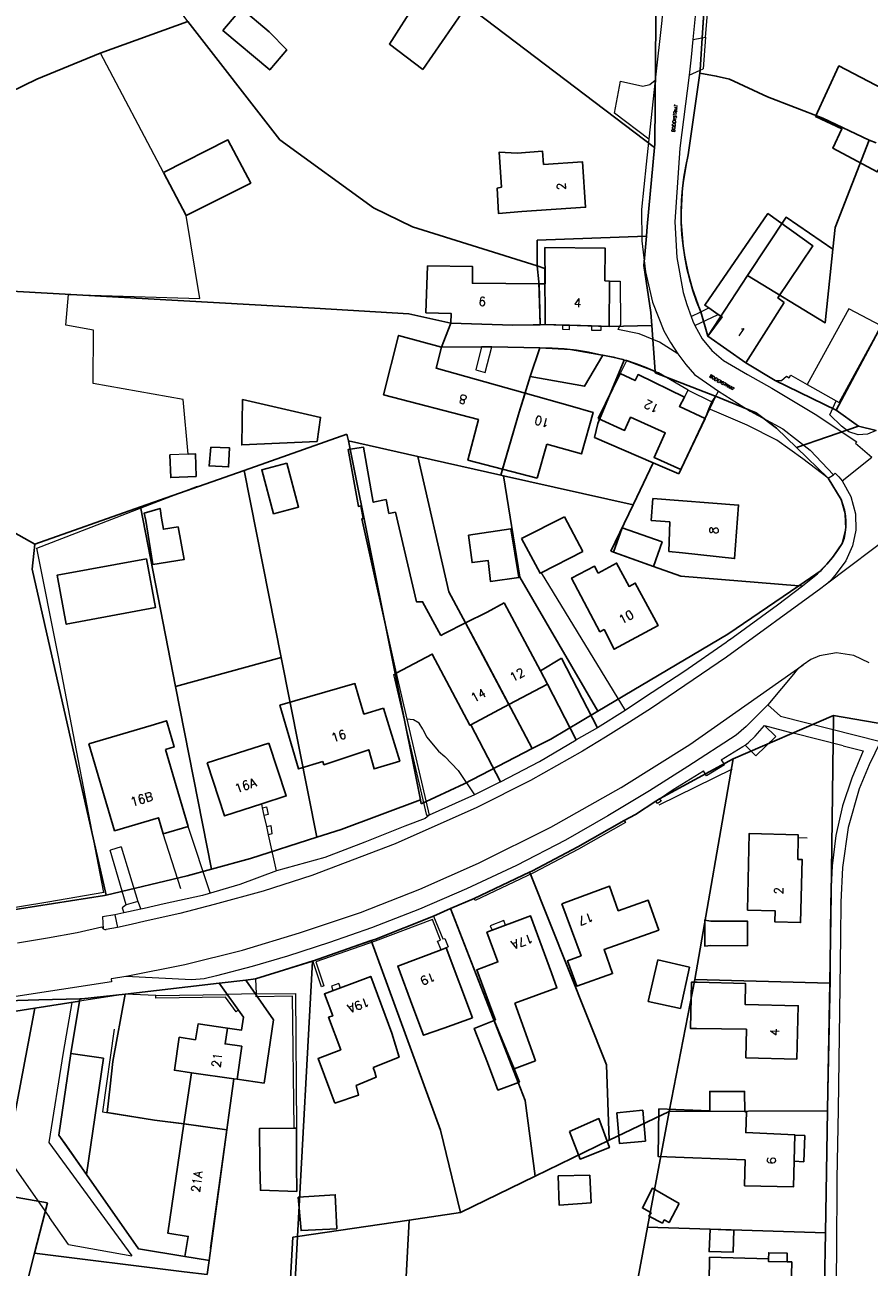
# Model space of a CAD drawing. Header units: metres. Extents: x 190798 to 192239, y 307689 to 310000.
# Tile 94 of 107: x 191787 to 191903, y 309582 to 309752. Entities that reach past the tile are written whole.
import ezdxf
from ezdxf.lldxf.tags import DXFTag

# ---------------------------------------------------------------- set-up
doc = ezdxf.new("R2010")
doc.units = ezdxf.units.M
for name, color, linetype in [('PH-BEST-BEBOUWING', 1, 'Continuous'), ('PH-BEST-HUISNUMMERS', 7, 'Continuous'), ('PH-BEST-KADASTRALE-GRENS', 150, 'KG-KADASTRAAL-SO')]:
    doc.layers.add(name, color=color, linetype=linetype)
doc.layers.add('PH-BEST-KANTVERHARDING', color=253, linetype='Continuous', lineweight=9)
doc.layers.add('PH-BEST-STAATNAAM', color=2, linetype='Continuous', lineweight=9)
doc.styles.add('ROMANS', font='romans.shx')
doc.styles.get("Standard").update_dxf_attribs({"font": 'arial.ttf'})
tags = doc.linetypes.add('KG-KADASTRAAL-SO', pattern='A,5.5,-2,["K",Standard,S=1.8,R=0,X=0,Y=-0.9],-2,5.5,-2,[5,NLCS.SHX,S=0.75,R=0,X=0,Y=0],-2', length=19).pattern_tags.tags
tags[6] = DXFTag(74, 10)

msp = doc.modelspace()

# ---------------------------------------------------------------- linework, layer by layer
at = {"layer": 'PH-BEST-BEBOUWING'}
for p, q in [((191809.42, 309725.61), (191806.32, 309731.52)), ((191857.68, 309716.27), (191857.86, 309710.67)), ((191861.86, 309710.59), (191864.88, 309710.51)), ((191868.8, 309704.01), (191865.79, 309697.86)), ((191855.78, 309701.3), (191861.96, 309699.56)), ((191877.1, 309690.85), (191880.39, 309697.84)), ((191858.73, 309694.34), (191857.41, 309689.68)), ((191857.41, 309689.68), (191852.68, 309690.92)), ((191861.16, 309684.4), (191855.3, 309681.43)), ((191861.16, 309684.4), (191863.69, 309679.63)), ((191875.58, 309683.71), (191875.44, 309679.65)), ((191863.69, 309679.63), (191857.97, 309676.73)), ((191877.3, 309679.45), (191875.44, 309679.65)), ((191850.59, 309671.34), (191852.91, 309672.61)), ((191852.91, 309672.61), (191857.88, 309663.31)), ((191847.64, 309669.87), (191850.59, 309671.34)), ((191844.26, 309668.16), (191844.77, 309668.44)), ((191844.77, 309668.44), (191847.64, 309669.87)), ((191847.64, 309669.87), (191853.57, 309658.69)), ((191860.75, 309665.03), (191857.88, 309663.31)), ((191865.66, 309655.54), (191860.75, 309665.03)), ((191857.88, 309663.31), (191858.85, 309661.49)), ((191858.85, 309661.49), (191853.57, 309658.69)), ((191858.85, 309661.49), (191862.78, 309653.89)), ((191848.34, 309655.92), (191853.57, 309658.69)), ((191804.61, 309655.83), (191796.1, 309653.32)), ((191848.34, 309655.92), (191852.41, 309648.11)), ((191798.21, 309646.23), (191796.1, 309653.32)), ((191820.73, 309653.42), (191812.31, 309650.72)), ((191806.58, 309652.55), (191808.27, 309646.83)), ((191808.27, 309646.83), (191809.69, 309642.03)), ((191809.69, 309642.03), (191806.29, 309641.03)), ((191844.96, 309625.42), (191848.56, 309615.84)), ((191873.95, 309623.76), (191872.62, 309618.06)), ((191873.95, 309623.76), (191878.27, 309622.78)), ((191877.04, 309617.13), (191878.27, 309622.78)), ((191850.92, 309617.73), (191851.73, 309615.54)), ((191857.21, 309609.97), (191854.37, 309617.83)), ((191872.62, 309618.06), (191877.04, 309617.13)), ((191844.65, 309614.45), (191848.56, 309615.84)), ((191851.73, 309615.54), (191851.54, 309615.46)), ((191854.27, 309608.88), (191851.54, 309615.46)), ((191835.2, 309608.39), (191835, 309609.04)), ((191857.21, 309609.97), (191854.27, 309608.88)), ((191854.27, 309608.88), (191854.99, 309607.03)), ((191829.21, 309605.62), (191829.74, 309604.19)), ((191814.97, 309600.51), (191815.26, 309602.54)), ((191874.05, 309603.41), (191881.06, 309603.14)), ((191809.11, 309601.34), (191814.97, 309600.51)), ((191812.73, 309584.33), (191814.97, 309600.51)), ((191824.17, 309600.73), (191824.5, 309600.73)), ((191824.5, 309600.73), (191824.53, 309595.73)), ((191885.77, 309592.88), (191885.86, 309596.41)), ((191812.78, 309584.32), (191812.73, 309584.33)), ((191880.94, 309579.69), (191881.02, 309583.09)), ((191881.02, 309583.09), (191889.05, 309582.87))]:
    msp.add_line(p, q, dxfattribs=at)
for points in [[(191841.8, 309745.6), (191847.08, 309753.27), (191841.57, 309756.8), (191840.48, 309754.98), (191840.82, 309754.69), (191837.22, 309749.06), (191841.8, 309745.6)], [(191820.75, 309750.76), (191823.18, 309748.3), (191820.85, 309745.53), (191814.45, 309750.93), (191816.98, 309753.93), (191820.75, 309750.76)], [(191806.32, 309731.52), (191815.12, 309735.96), (191818.26, 309730.05), (191809.42, 309725.61)], [(191854.68, 309734.13), (191852.22, 309734.28), (191852.55, 309729.5), (191851.97, 309729.36), (191852.14, 309725.88), (191855.32, 309726.18)], [(191854.68, 309734.13), (191858.17, 309734.41), (191858.31, 309732.59)], [(191858.31, 309732.59), (191863.63, 309732.95), (191864.05, 309726.75), (191855.32, 309726.18)], [(191858.48, 309721.23), (191858.51, 309716.26), (191857.68, 309716.27)], [(191867.32, 309716.63), (191866.7, 309716.69), (191866.75, 309721.13), (191858.48, 309721.23)], [(191842.42, 309718.72), (191842.21, 309712.31), (191845.67, 309712.19), (191845.63, 309710.87), (191854.11, 309710.63), (191857.86, 309710.67)], [(191857.68, 309716.27), (191848.56, 309716.35), (191848.58, 309718.66), (191842.42, 309718.72)], [(191866.18, 309710.47), (191867.28, 309710.44), (191867.32, 309716.63)], [(191836.43, 309701.08), (191838.48, 309709.2), (191844.32, 309707.61)], [(191857.86, 309710.67), (191858.54, 309710.68), (191860.88, 309710.62)], [(191844.32, 309707.61), (191843.6, 309704.73), (191855.78, 309701.3)], [(191877.56, 309700.76), (191871.22, 309703.85), (191870.81, 309703.02), (191868.8, 309704.01)], [(191852.68, 309690.92), (191847.96, 309692.15), (191849.4, 309697.7), (191836.43, 309701.08)], [(191855.78, 309701.3), (191854.97, 309698.7), (191852.68, 309690.92)], [(191880.39, 309697.84), (191876.89, 309699.5), (191877.56, 309700.76)], [(191817.14, 309700.43), (191827.8, 309698), (191827.33, 309694.7), (191817.01, 309694.23), (191817.14, 309700.43)], [(191861.96, 309699.56), (191865.1, 309698.67), (191863.5, 309693), (191858.73, 309694.34)], [(191865.79, 309697.86), (191869.39, 309696.22), (191870.21, 309698.02), (191874.95, 309695.86), (191873.43, 309692.52), (191877.1, 309690.85)], [(191812.77, 309693.93), (191815.35, 309693.81), (191815.21, 309691.22), (191812.55, 309691.35), (191812.77, 309693.93)], [(191837.13, 309684.83), (191836.77, 309686.75), (191835.01, 309686.38), (191833.66, 309693.92), (191831.57, 309693.59), (191832.98, 309685.82), (191833.29, 309685.9), (191833.63, 309684.15)], [(191807.2, 309692.89), (191807.3, 309689.76), (191810.77, 309689.92), (191810.68, 309693.02), (191809.69, 309692.98)], [(191823.19, 309691.71), (191824.8, 309685.71), (191821.37, 309684.8), (191819.76, 309690.8), (191823.19, 309691.71)], [(191803.88, 309683.87), (191803.69, 309684.89), (191805.84, 309685.53), (191806.05, 309684.19)], [(191877.3, 309679.45), (191884.42, 309678.68), (191884.98, 309685.99), (191873.26, 309686.89), (191873.03, 309683.9), (191875.58, 309683.71)], [(191808.32, 309683.03), (191809.13, 309678.55), (191804.87, 309677.87), (191803.88, 309683.87)], [(191806.05, 309684.19), (191806.3, 309682.7), (191808.32, 309683.03)], [(191838.16, 309663), (191833.44, 309684.11), (191833.63, 309684.15)], [(191837.13, 309684.83), (191838.04, 309685.01), (191840.92, 309672.76), (191841.76, 309672.78), (191844.26, 309668.16)], [(191848.03, 309681.88), (191853.84, 309682.76), (191854.92, 309676.11), (191851.06, 309675.54), (191850.71, 309678.43), (191848.53, 309678.14), (191848.03, 309681.88)], [(191873.32, 309677.6), (191867.85, 309679.55), (191869.05, 309682.9), (191874.52, 309680.95), (191873.32, 309677.6)], [(191857.97, 309676.73), (191857.82, 309676.66), (191855.3, 309681.43)], [(191803.97, 309678.66), (191805.22, 309671.98), (191793.02, 309669.7), (191791.77, 309676.39), (191803.97, 309678.66)], [(191865.75, 309676.7), (191865.25, 309677.64), (191862.14, 309676.01), (191866.01, 309668.66), (191866.57, 309668.97), (191867.95, 309666.28), (191873.97, 309669.52), (191870.85, 309675.33), (191870, 309674.87), (191868.29, 309678.06), (191865.75, 309676.7)], [(191838.16, 309663), (191843.08, 309665.61), (191848.24, 309655.87), (191848.34, 309655.92)], [(191832.99, 309659.84), (191832.49, 309661.57), (191822.25, 309658.62), (191824.79, 309649.89), (191828.11, 309650.9)], [(191836.4, 309658.19), (191833.72, 309657.39), (191832.99, 309659.84)], [(191836.4, 309658.19), (191838.62, 309650.96), (191835.11, 309649.89), (191834.39, 309652.51), (191828.26, 309650.47), (191828.11, 309650.9)], [(191806.8, 309656.2), (191806.71, 309656.49), (191804.61, 309655.83)], [(191806.58, 309652.55), (191807.77, 309652.9), (191806.8, 309656.2)], [(191819.75, 309645.11), (191823.1, 309646.2), (191820.73, 309653.42)], [(191812.31, 309650.72), (191814.67, 309643.46), (191819.75, 309645.11)], [(191806.29, 309641.03), (191805.61, 309643.22), (191799.63, 309641.44), (191798.21, 309646.23)], [(191893.14, 309640.5), (191893.09, 309637.52), (191893.69, 309637.5), (191893.46, 309628.87), (191889.94, 309628.96), (191889.98, 309630.49), (191886.2, 309630.59), (191886.43, 309641.08), (191893.15, 309640.88), (191893.14, 309640.5)], [(191860.78, 309631.43), (191867.34, 309633.85), (191868.52, 309630.49), (191872.62, 309631.93), (191874.06, 309627.84), (191866.57, 309625.2), (191867.74, 309621.9), (191862.87, 309620.17), (191861.56, 309623.63), (191863.43, 309624.33), (191860.78, 309631.43)], [(191859.4, 309621.98), (191856.52, 309629.79), (191850.55, 309627.55), (191852.06, 309623.49), (191849.17, 309622.42), (191850.92, 309617.73)], [(191881.19, 309629.09), (191880.36, 309629.22), (191880.34, 309625.67), (191881.18, 309625.73)], [(191881.19, 309629.09), (191886.19, 309629.07), (191886.18, 309625.71), (191881.18, 309625.73)], [(191840.43, 309617.37), (191838.35, 309622.92), (191844.29, 309625.15)], [(191837.53, 309613.74), (191834.67, 309621.5), (191828.33, 309619.11), (191829.46, 309616.13), (191828.9, 309615.92), (191830.57, 309611.47), (191827.46, 309610.3), (191829.21, 309605.62)], [(191859.4, 309621.98), (191860.12, 309619.93), (191854.37, 309617.83)], [(191879.3, 309620.71), (191878.54, 309620.73), (191878.38, 309614.39), (191879.21, 309614.39)], [(191879.3, 309620.71), (191885.93, 309620.54), (191885.86, 309617.67), (191893.13, 309617.49), (191892.94, 309610.21), (191885.99, 309610.39)], [(191844.65, 309614.45), (191841.89, 309613.47), (191840.43, 309617.37)], [(191809.11, 309601.34), (191810.14, 309608.32), (191807.81, 309608.67), (191808.48, 309613.18), (191810.69, 309612.85), (191811.05, 309615.01), (191815.05, 309614.45), (191814.75, 309612.28), (191817.02, 309611.96), (191816.38, 309607.43), (191815.95, 309607.49), (191815.26, 309602.54)], [(191851.54, 309615.46), (191848.82, 309614.39), (191850.65, 309609.74)], [(191885.99, 309610.39), (191886.05, 309614.28), (191879.21, 309614.39)], [(191835, 309609.04), (191838.55, 309610.47), (191837.53, 309613.74)], [(191793.63, 309610.97), (191791.99, 309599.81), (191795.79, 309594.4), (191798.1, 309610.31), (191793.63, 309610.97)], [(191850.65, 309609.74), (191852.05, 309605.95), (191854.99, 309607.03)], [(191829.74, 309604.19), (191833, 309605.28), (191832.67, 309606.58), (191835.42, 309607.71), (191835.2, 309608.39)], [(191881.06, 309603.14), (191881.04, 309605.77), (191885.79, 309605.78), (191885.85, 309602.96)], [(191861.85, 309600.29), (191863.29, 309596.52), (191867.3, 309598.09), (191865.88, 309602.05), (191861.85, 309600.29)], [(191868.33, 309602.84), (191868.7, 309598.64), (191872.23, 309598.97), (191871.86, 309603.2), (191868.33, 309602.84)], [(191874.05, 309603.41), (191873.98, 309596.87), (191885.86, 309596.41)], [(191885.85, 309602.96), (191886.06, 309602.96), (191885.96, 309600.15), (191892.66, 309599.84), (191892.47, 309592.71), (191885.77, 309592.88)], [(191809.11, 309601.34), (191806.92, 309586.36), (191809.71, 309585.93), (191809.25, 309583.21), (191812.33, 309582.7)], [(191819.47, 309595.7), (191819.44, 309600.7), (191824.17, 309600.73)], [(191892.66, 309599.78), (191894.02, 309599.74), (191893.9, 309596.16), (191892.57, 309596.22)], [(191819.47, 309595.7), (191819.58, 309592.25), (191824.54, 309592.09), (191824.53, 309595.73)], [(191860.3, 309594.24), (191864.62, 309594.3), (191864.8, 309590.54), (191860.45, 309590.21), (191860.3, 309594.24)], [(191876.84, 309590.46), (191875.48, 309587.84), (191874.8, 309588.2), (191874.57, 309587.76), (191872.72, 309588.7), (191873, 309589.16), (191871.83, 309589.83), (191873.2, 309592.53), (191876.84, 309590.46)], [(191824.75, 309591.3), (191829.81, 309591.63), (191830.02, 309586.98), (191825.14, 309586.74), (191824.75, 309591.3)], [(191881.08, 309586.93), (191884.35, 309586.8), (191884.23, 309583.76), (191880.94, 309583.86), (191881.08, 309586.93)], [(191812.78, 309584.32), (191812.56, 309582.66), (191812.33, 309582.7)], [(191889.05, 309582.87), (191889.1, 309583.71), (191891.63, 309583.63), (191891.61, 309582.47)], [(191891.61, 309582.47), (191892.25, 309582.45), (191892.07, 309575.49), (191885.13, 309575.66), (191885.05, 309572.66)], [(191889.05, 309582.87), (191889.05, 309582.52), (191891.61, 309582.47)]]:
    msp.add_lwpolyline(points, dxfattribs=at)
at = {"layer": 'PH-BEST-KADASTRALE-GRENS'}
for p, q in [((191880.97, 309764.46), (191879.98, 309749.93)), ((191845.13, 309756.43), (191873.48, 309734.94)), ((191809.63, 309752.17), (191822.25, 309735.95)), ((191879.98, 309749.93), (191879.72, 309745.48)), ((191879.67, 309745.07), (191878.1, 309733.91)), ((191879.72, 309745.48), (191879.67, 309745.07)), ((191898.71, 309746.08), (191907.12, 309741.67)), ((191872.48, 309724.12), (191873.48, 309734.94)), ((191873.48, 309734.94), (191873.52, 309735.39)), ((191903.79, 309735.54), (191902.83, 309735.94)), ((191840.37, 309724.07), (191857.41, 309718.71)), ((191872.37, 309722.78), (191872.48, 309724.12)), ((191857.41, 309718.71), (191858.49, 309718.37)), ((191858.49, 309718.37), (191858.54, 309710.68)), ((191880.75, 309709.1), (191886.22, 309717.39)), ((191879.81, 309712.43), (191880.75, 309709.1)), ((191882.2, 309712.07), (191880.93, 309712.97)), ((191891.21, 309713.69), (191885.97, 309705.48)), ((191839.87, 309712.14), (191845.63, 309710.87)), ((191845.63, 309710.87), (191844.32, 309707.61)), ((191872.96, 309712.36), (191873.1, 309710.57)), ((191856.87, 309710.66), (191857.86, 309710.67)), ((191857.86, 309710.67), (191858.54, 309710.68)), ((191858.54, 309710.68), (191867.28, 309710.44)), ((191860.88, 309710.62), (191861.86, 309710.59)), ((191861.86, 309710.59), (191864.88, 309710.51)), ((191864.88, 309710.51), (191866.18, 309710.47)), ((191867.28, 309710.44), (191873.1, 309710.57)), ((191873.1, 309710.57), (191873.56, 309704.29)), ((191885.97, 309705.48), (191880.75, 309709.1)), ((191857.79, 309707.51), (191856.49, 309703.59)), ((191869.35, 309705.84), (191865.72, 309697.18)), ((191866.39, 309706.52), (191866.1, 309706.57)), ((191869.35, 309705.84), (191869.14, 309705.9)), ((191869.66, 309705.76), (191869.35, 309705.84)), ((191868.8, 309704.01), (191865.79, 309697.86)), ((191873.56, 309704.29), (191873.58, 309704.11)), ((191873.58, 309704.11), (191881.69, 309700.95)), ((191885.97, 309705.48), (191889.96, 309703.06)), ((191889.96, 309703.06), (191898.33, 309698.96)), ((191855.78, 309701.3), (191861.96, 309699.56)), ((191881.83, 309700.9), (191876.82, 309690.26)), ((191881.69, 309700.95), (191881.83, 309700.9)), ((191898.33, 309698.96), (191901.37, 309696.78)), ((191865.72, 309697.18), (191865.28, 309695.24)), ((191877.1, 309690.85), (191880.39, 309697.84)), ((191817.33, 309690.75), (191831.41, 309695.71)), ((191831.6, 309694.78), (191831.41, 309695.71)), ((191892.89, 309693.89), (191901.37, 309696.78)), ((191901.37, 309696.78), (191903.81, 309696.22)), ((191841.1, 309692.65), (191831.6, 309694.78)), ((191841.46, 309645.66), (191831.6, 309694.78)), ((191858.73, 309694.34), (191857.41, 309689.68)), ((191865.28, 309695.24), (191873.31, 309691.77)), ((191897.22, 309689.66), (191892.89, 309693.89)), ((191852.45, 309690.11), (191841.1, 309692.65)), ((191803.17, 309685.76), (191817.33, 309690.75)), ((191822.42, 309665.13), (191817.33, 309690.75)), ((191857.41, 309689.68), (191852.68, 309690.92)), ((191873.31, 309691.77), (191876.82, 309690.26)), ((191852.83, 309690.02), (191852.45, 309690.11)), ((191870.56, 309686.05), (191852.83, 309690.02)), ((191898.99, 309686.74), (191897.22, 309689.66)), ((191788.72, 309680.67), (191803.17, 309685.76)), ((191807.97, 309661.19), (191803.17, 309685.76)), ((191870.56, 309686.05), (191867.5, 309679.68)), ((191875.58, 309683.71), (191875.44, 309679.65)), ((191873.32, 309677.6), (191867.5, 309679.68)), ((191877.3, 309679.45), (191875.44, 309679.65)), ((191896.26, 309677.06), (191893.21, 309674.97)), ((191850.59, 309671.34), (191852.91, 309672.61)), ((191852.91, 309672.61), (191857.88, 309663.31)), ((191847.64, 309669.87), (191850.59, 309671.34)), ((191844.26, 309668.16), (191844.77, 309668.44)), ((191844.77, 309668.44), (191847.64, 309669.87)), ((191822.42, 309665.13), (191807.97, 309661.19)), ((191827.3, 309640.55), (191822.42, 309665.13)), ((191857.88, 309663.31), (191858.85, 309661.49)), ((191858.85, 309661.49), (191853.57, 309658.69)), ((191812.86, 309636.19), (191807.97, 309661.19)), ((191848.34, 309655.92), (191853.57, 309658.69)), ((191884.26, 309651.26), (191897.96, 309657.22)), ((191897.68, 309635.84), (191897.96, 309657.22)), ((191897.96, 309657.22), (191915.24, 309654.24)), ((191804.61, 309655.83), (191796.1, 309653.32)), ((191798.21, 309646.23), (191796.1, 309653.32)), ((191820.73, 309653.42), (191812.31, 309650.72)), ((191806.58, 309652.55), (191808.27, 309646.83)), ((191874.17, 309645.82), (191884.26, 309651.26)), ((191878.98, 309621.08), (191884.26, 309651.26)), ((191808.27, 309646.83), (191809.69, 309642.03)), ((191830.6, 309641.59), (191841.46, 309645.66)), ((191841.56, 309645.14), (191841.46, 309645.66)), ((191873.64, 309645.5), (191870.86, 309643.64)), ((191873.64, 309645.5), (191874.17, 309645.82)), ((191869.35, 309642.84), (191870.86, 309643.64)), ((191809.69, 309642.03), (191806.29, 309641.03)), ((191830.6, 309641.59), (191827.3, 309640.55)), ((191848.82, 309632.19), (191856.4, 309635.76)), ((191856.4, 309635.76), (191856.51, 309635.48)), ((191897.48, 309620.6), (191897.68, 309635.84)), ((191848.82, 309632.19), (191845.58, 309630.78)), ((191845.58, 309630.78), (191843.25, 309629.77)), ((191826.68, 309623.61), (191834.73, 309626.42)), ((191844.29, 309625.15), (191844.96, 309625.42)), ((191844.96, 309625.42), (191848.56, 309615.84)), ((191826.68, 309623.61), (191818.91, 309621.16)), ((191824.64, 309585.91), (191826.68, 309623.61)), ((191813.95, 309620.59), (191817.57, 309621.01)), ((191817.57, 309621.01), (191818.91, 309621.16)), ((191875.49, 309603.04), (191878.98, 309621.08)), ((191878.98, 309621.08), (191897.48, 309620.6)), ((191795.13, 309618.42), (191801.07, 309619.1)), ((191799.4, 309609.89), (191801.07, 309619.1)), ((191801.07, 309619.1), (191813.95, 309620.59)), ((191794.84, 309618.12), (191788.71, 309617.16)), ((191789.27, 309618.3), (191794.89, 309618.42)), ((191793.63, 309610.97), (191794.84, 309618.12)), ((191794.84, 309618.12), (191794.89, 309618.42)), ((191794.89, 309618.42), (191795.13, 309618.42)), ((191850.92, 309617.73), (191851.73, 309615.54)), ((191857.21, 309609.97), (191854.37, 309617.83)), ((191781.34, 309616.01), (191788.71, 309617.16)), ((191784.88, 309596.89), (191788.71, 309617.16)), ((191844.65, 309614.45), (191848.56, 309615.84)), ((191851.73, 309615.54), (191851.54, 309615.46)), ((191799.02, 309606.51), (191799.4, 309609.89)), ((191835.2, 309608.39), (191835, 309609.04)), ((191857.21, 309609.97), (191854.27, 309608.88)), ((191810.14, 309608.32), (191815.95, 309607.49)), ((191816.38, 309607.43), (191815.95, 309607.49)), ((191798.61, 309602.87), (191799.02, 309606.51)), ((191829.21, 309605.62), (191829.74, 309604.19)), ((191814.97, 309600.51), (191815.26, 309602.54)), ((191867.29, 309599.09), (191875.49, 309603.04)), ((191872.51, 309587.19), (191875.49, 309603.04)), ((191874.05, 309603.41), (191881.06, 309603.14)), ((191875.49, 309603.04), (191897.15, 309603.12)), ((191897.15, 309603.12), (191896.87, 309586.41)), ((191809.12, 309601.34), (191814.97, 309600.51)), ((191814.97, 309600.51), (191812.56, 309582.66)), ((191812.73, 309584.33), (191814.97, 309600.51)), ((191857.14, 309594.16), (191867.29, 309599.09)), ((191794.1, 309596.81), (191793.03, 309598.33)), ((191794.1, 309596.81), (191795.79, 309594.4)), ((191885.77, 309592.88), (191885.86, 309596.41)), ((191846.92, 309589.2), (191857.14, 309594.16)), ((191790.47, 309590.54), (191788.69, 309583.63)), ((191839.93, 309588.16), (191846.92, 309589.2)), ((191824.64, 309585.91), (191839.93, 309588.16)), ((191838.52, 309561.51), (191839.93, 309588.16)), ((191869.95, 309573.29), (191872.51, 309587.19)), ((191872.51, 309587.19), (191896.87, 309586.41)), ((191823.64, 309579.38), (191824.02, 309585.82)), ((191824.02, 309585.82), (191824.64, 309585.91)), ((191788.69, 309583.63), (191782.91, 309561.25)), ((191812.78, 309584.32), (191812.73, 309584.33)), ((191812.33, 309582.7), (191809.25, 309583.21)), ((191812.56, 309582.66), (191812.29, 309580.71)), ((191812.56, 309582.66), (191812.33, 309582.7)), ((191880.94, 309579.69), (191881.02, 309583.09)), ((191881.02, 309583.09), (191889.05, 309582.87))]:
    msp.add_line(p, q, dxfattribs=at)
at = {"layer": 'PH-BEST-KADASTRALE-GRENS', "ltscale": 0.2, "flags": 128}
for points in [[(191869.69, 309776.72), (191873.76, 309763.54), (191873.52, 309735.39)], [(191731.88, 309718.26), (191742.32, 309722.92), (191757.22, 309729.67), (191772.56, 309736.27), (191788.98, 309744.25), (191797.64, 309747.81), (191809.63, 309752.17)], [(191879.67, 309745.07), (191881.93, 309744.7), (191883.74, 309744.26), (191888.92, 309741.86), (191896.5, 309738.94), (191902.83, 309735.94)], [(191898.71, 309746.08), (191895.52, 309739.17), (191899.11, 309737.46)], [(191899.11, 309737.46), (191897.89, 309734.81), (191903.94, 309731.6), (191905.6, 309734.38)], [(191822.25, 309735.95), (191835.06, 309726.68), (191840.37, 309724.07)], [(191897.86, 309721.02), (191898.18, 309723.96), (191902.83, 309735.94)], [(191854.68, 309734.13), (191852.22, 309734.28), (191852.55, 309729.5), (191851.97, 309729.36), (191852.14, 309725.88), (191855.32, 309726.18)], [(191854.68, 309734.13), (191858.17, 309734.41), (191858.31, 309732.59)], [(191858.31, 309732.59), (191863.63, 309732.95), (191864.05, 309726.75), (191855.32, 309726.18)], [(191879.81, 309712.43), (191879.23, 309713.89), (191878.73, 309715.37), (191878.29, 309716.87), (191877.92, 309718.39), (191877.62, 309719.93), (191877.39, 309721.48), (191877.23, 309723.03), (191877.14, 309724.6), (191877.12, 309726.16), (191877.18, 309727.73), (191877.3, 309729.29), (191877.5, 309730.84), (191877.77, 309732.38), (191878.1, 309733.91)], [(191880.93, 309712.97), (191880.36, 309713.36), (191888.97, 309725.89)], [(191886.22, 309717.39), (191891.48, 309725.38), (191897.86, 309721.02)], [(191891.21, 309713.69), (191890.36, 309714.36), (191895.15, 309721.46), (191888.97, 309725.89)], [(191872.37, 309722.78), (191857.45, 309722.24), (191857.41, 309718.71)], [(191872.96, 309712.36), (191872.03, 309718.78), (191872.37, 309722.78)], [(191858.48, 309721.23), (191858.51, 309716.26), (191857.68, 309716.27)], [(191867.32, 309716.63), (191866.7, 309716.69), (191866.75, 309721.13), (191858.48, 309721.23)], [(191886.22, 309717.39), (191896.84, 309710.94), (191897.86, 309721.02)], [(191898.33, 309698.96), (191904.49, 309710.51), (191909.3, 309720.46)], [(191731.88, 309718.26), (191826.98, 309712.93), (191839.87, 309712.14)], [(191842.42, 309718.72), (191842.21, 309712.31), (191845.67, 309712.19), (191845.63, 309710.87), (191854.11, 309710.63), (191857.86, 309710.67)], [(191857.68, 309716.27), (191848.56, 309716.35), (191848.58, 309718.66), (191842.42, 309718.72)], [(191857.41, 309718.71), (191857.67, 309716.55), (191857.86, 309710.67)], [(191866.18, 309710.47), (191867.28, 309710.44), (191867.32, 309716.63)], [(191724.89, 309715.14), (191785.06, 309682.7), (191788.72, 309680.67)], [(191845.63, 309710.87), (191854.11, 309710.63), (191856.87, 309710.66)], [(191885.97, 309705.48), (191880.75, 309709.1), (191882.72, 309711.74), (191882.2, 309712.07)], [(191836.43, 309701.08), (191838.48, 309709.2), (191844.32, 309707.61)], [(191857.86, 309710.67), (191858.54, 309710.68), (191860.88, 309710.62)], [(191844.32, 309707.61), (191843.6, 309704.73), (191855.78, 309701.3)], [(191844.32, 309707.61), (191849.8, 309707.66), (191851.22, 309707.66), (191857.79, 309707.51)], [(191857.79, 309707.51), (191859.46, 309707.47), (191861.14, 309707.36), (191862.8, 309707.17), (191864.46, 309706.91), (191866.1, 309706.57)], [(191866.39, 309706.52), (191863.92, 309702.26), (191856.49, 309703.59)], [(191869.14, 309705.9), (191867.77, 309706.24), (191866.39, 309706.52)], [(191873.56, 309704.29), (191872.29, 309704.84), (191870.98, 309705.33), (191869.66, 309705.76)], [(191877.56, 309700.76), (191871.22, 309703.85), (191870.81, 309703.02), (191868.8, 309704.01)], [(191856.49, 309703.59), (191854.97, 309698.7), (191852.45, 309690.11)], [(191852.68, 309690.92), (191847.96, 309692.15), (191849.4, 309697.7), (191836.43, 309701.08)], [(191880.39, 309697.84), (191876.89, 309699.5), (191877.56, 309700.76)], [(191881.83, 309700.9), (191887.4, 309698.64), (191890.17, 309696.51), (191892.89, 309693.89)], [(191861.96, 309699.56), (191865.1, 309698.67), (191863.5, 309693), (191858.73, 309694.34)], [(191865.79, 309697.86), (191869.39, 309696.22), (191870.21, 309698.02), (191874.95, 309695.86), (191873.43, 309692.52), (191877.1, 309690.85)], [(191837.13, 309684.83), (191836.77, 309686.75), (191835.01, 309686.38), (191833.66, 309693.92), (191831.57, 309693.59), (191832.98, 309685.82), (191833.29, 309685.9), (191833.63, 309684.15)], [(191841.1, 309692.65), (191845.33, 309674.13), (191849.61, 309666.15), (191856.75, 309652.68)], [(191873.31, 309691.77), (191871.05, 309687.07), (191870.56, 309686.05)], [(191865.73, 309657.8), (191855.07, 309676.13), (191852.83, 309690.02)], [(191877.3, 309679.45), (191884.42, 309678.68), (191884.98, 309685.99), (191873.26, 309686.89), (191873.03, 309683.9), (191875.58, 309683.71)], [(191899.16, 309680.75), (191899.4, 309681.48), (191899.56, 309682.23), (191899.65, 309682.99), (191899.67, 309683.76), (191899.61, 309684.53), (191899.47, 309685.29), (191899.26, 309686.03), (191898.99, 309686.74)], [(191838.16, 309663), (191833.44, 309684.11), (191833.63, 309684.15)], [(191837.13, 309684.83), (191838.04, 309685.01), (191840.92, 309672.76), (191841.76, 309672.78), (191844.26, 309668.16)], [(191798.48, 309632.63), (191788.36, 309677.25), (191788.72, 309680.67)], [(191896.26, 309677.06), (191897.07, 309677.91), (191897.83, 309678.81), (191898.52, 309679.76), (191899.16, 309680.75)], [(191865.75, 309676.7), (191865.25, 309677.64), (191862.14, 309676.01), (191866.01, 309668.66), (191866.57, 309668.97), (191867.95, 309666.28), (191873.97, 309669.52), (191870.85, 309675.33), (191870, 309674.87), (191868.29, 309678.06), (191865.75, 309676.7)], [(191873.32, 309677.6), (191877.07, 309676.25), (191893.21, 309674.97)], [(191893.21, 309674.97), (191883.5, 309668.33), (191865.73, 309657.8)], [(191838.16, 309663), (191843.08, 309665.61), (191848.24, 309655.87), (191848.34, 309655.92)], [(191832.99, 309659.84), (191832.49, 309661.57), (191822.25, 309658.62), (191824.79, 309649.89), (191828.11, 309650.9)], [(191836.4, 309658.19), (191833.72, 309657.39), (191832.99, 309659.84)], [(191836.4, 309658.19), (191838.62, 309650.96), (191835.11, 309649.89), (191834.39, 309652.51), (191828.26, 309650.47), (191828.11, 309650.9)], [(191806.8, 309656.2), (191806.71, 309656.49), (191804.61, 309655.83)], [(191865.73, 309657.8), (191859.29, 309653.99), (191856.75, 309652.68)], [(191806.58, 309652.55), (191807.77, 309652.9), (191806.8, 309656.2)], [(191819.75, 309645.11), (191823.1, 309646.2), (191820.73, 309653.42)], [(191856.75, 309652.68), (191847.44, 309647.86), (191841.56, 309645.14)], [(191812.31, 309650.72), (191814.67, 309643.46), (191819.75, 309645.11)], [(191806.29, 309641.03), (191805.61, 309643.22), (191799.63, 309641.44), (191798.21, 309646.23)], [(191856.4, 309635.76), (191856.8, 309635.95), (191863, 309639.24), (191869.35, 309642.84)], [(191893.14, 309640.5), (191893.09, 309637.52), (191893.69, 309637.5), (191893.46, 309628.87), (191889.94, 309628.96), (191889.98, 309630.49), (191886.2, 309630.59), (191886.43, 309641.08), (191893.15, 309640.88), (191893.14, 309640.5)], [(191827.3, 309640.55), (191818.2, 309637.66), (191812.86, 309636.19)], [(191812.86, 309636.19), (191809.53, 309635.27), (191798.48, 309632.63)], [(191856.51, 309635.48), (191866.92, 309609.42), (191867.29, 309599.09)], [(191798.48, 309632.63), (191798.24, 309632.57), (191781.92, 309630.04), (191768.77, 309627.72), (191753.54, 309625.02), (191738.24, 309623.79)], [(191860.78, 309631.43), (191867.34, 309633.85), (191868.52, 309630.49), (191872.62, 309631.93), (191874.06, 309627.84), (191866.57, 309625.2), (191867.74, 309621.9), (191862.87, 309620.17), (191861.56, 309623.63), (191863.43, 309624.33), (191860.78, 309631.43)], [(191834.73, 309626.42), (191835.2, 309626.58), (191843.25, 309629.77)], [(191845.58, 309630.78), (191855.8, 309604.51), (191857.14, 309594.16)], [(191859.4, 309621.98), (191856.52, 309629.79), (191850.55, 309627.55), (191852.06, 309623.49), (191849.17, 309622.42), (191850.92, 309617.73)], [(191834.73, 309626.42), (191844.22, 309600.46), (191846.92, 309589.2)], [(191840.43, 309617.37), (191838.35, 309622.92), (191844.29, 309625.15)], [(191816.38, 309607.43), (191820.07, 309606.91), (191821.38, 309615.58), (191817.57, 309621.01)], [(191837.53, 309613.74), (191834.67, 309621.5), (191828.33, 309619.11), (191829.46, 309616.13), (191828.9, 309615.92), (191830.57, 309611.47), (191827.46, 309610.3), (191829.21, 309605.62)], [(191859.4, 309621.98), (191860.12, 309619.93), (191854.37, 309617.83)], [(191879.3, 309620.71), (191878.54, 309620.73), (191878.38, 309614.39), (191879.21, 309614.39)], [(191879.3, 309620.71), (191885.93, 309620.54), (191885.86, 309617.67), (191893.13, 309617.49), (191892.94, 309610.21), (191885.99, 309610.39)], [(191815.05, 309614.45), (191817, 309614.17), (191817.24, 309615.93), (191813.95, 309620.59)], [(191897.48, 309620.6), (191897.2, 309605.9), (191897.15, 309603.12)], [(191729.22, 309603.6), (191731.06, 309616.49), (191789.27, 309618.3)], [(191844.65, 309614.45), (191841.89, 309613.47), (191840.43, 309617.37)], [(191809.11, 309601.34), (191810.14, 309608.32), (191807.81, 309608.67), (191808.48, 309613.18), (191810.69, 309612.85), (191811.05, 309615.01), (191815.05, 309614.45), (191814.75, 309612.28), (191817.02, 309611.96), (191816.38, 309607.43), (191815.95, 309607.49), (191815.26, 309602.54)], [(191810.14, 309608.32), (191807.81, 309608.67), (191808.48, 309613.18), (191810.69, 309612.85), (191811.05, 309615.01), (191815.05, 309614.45)], [(191885.99, 309610.39), (191886.05, 309614.28), (191879.21, 309614.39)], [(191835, 309609.04), (191838.55, 309610.47), (191837.53, 309613.74)], [(191793.63, 309610.97), (191791.99, 309599.81), (191793.03, 309598.33)], [(191829.74, 309604.19), (191833, 309605.28), (191832.67, 309606.58), (191835.42, 309607.71), (191835.2, 309608.39)], [(191881.06, 309603.14), (191881.04, 309605.77), (191885.79, 309605.78), (191885.85, 309602.96)], [(191798.61, 309602.87), (191805.07, 309601.84), (191809.12, 309601.34)], [(191874.05, 309603.41), (191873.98, 309596.87), (191885.86, 309596.41)], [(191885.85, 309602.96), (191886.06, 309602.96), (191885.96, 309600.15), (191892.66, 309599.84), (191892.47, 309592.71), (191885.77, 309592.88)], [(191809.11, 309601.34), (191806.92, 309586.36), (191809.71, 309585.93), (191809.25, 309583.21), (191812.33, 309582.7)], [(191795.79, 309594.4), (191802.89, 309584.26), (191809.25, 309583.21)], [(191790.47, 309590.54), (191784.49, 309591.58), (191783.89, 309591.68)], [(191822.21, 309540.72), (191822.94, 309553.99), (191824.64, 309585.91)], [(191896.87, 309586.41), (191896.75, 309579.22), (191896.72, 309576.23)], [(191788.69, 309583.63), (191809.16, 309581.08), (191812.29, 309580.71)], [(191812.78, 309584.32), (191812.56, 309582.66), (191812.33, 309582.7)], [(191891.61, 309582.47), (191892.25, 309582.45), (191892.07, 309575.49), (191885.13, 309575.66), (191885.05, 309572.66)], [(191889.05, 309582.87), (191889.05, 309582.52), (191891.61, 309582.47)]]:
    msp.add_lwpolyline(points, dxfattribs=at)
at = {"layer": 'PH-BEST-KANTVERHARDING', "color": 8}
for p, q in [((191880.97, 309764.46), (191879.98, 309749.93)), ((191878.74, 309749.71), (191879.98, 309749.93)), ((191879.98, 309749.93), (191880.46, 309750.01)), ((191880.46, 309750.01), (191880.14, 309745.66)), ((191806.32, 309731.52), (191797.72, 309747.84)), ((191879.72, 309745.48), (191878.1, 309733.91)), ((191878.21, 309744.83), (191879.72, 309745.48)), ((191879.72, 309745.48), (191880.14, 309745.66)), ((191898.71, 309746.08), (191907.12, 309741.67)), ((191867.99, 309739.63), (191868.83, 309744.01)), ((191868.83, 309744.01), (191871.89, 309743.32)), ((191873.58, 309744.14), (191872.7, 309736.05)), ((191872.7, 309736.05), (191867.99, 309739.63)), ((191878.48, 309711.8), (191879.81, 309712.43)), ((191879.81, 309712.43), (191880.93, 309712.97)), ((191882.2, 309712.07), (191880.93, 309712.97)), ((191891.21, 309713.69), (191885.97, 309705.48)), ((191878.99, 309710.57), (191882.2, 309712.07)), ((191860.88, 309710.62), (191861.86, 309710.59)), ((191864.88, 309710.51), (191866.18, 309710.47)), ((191844.32, 309707.61), (191849.8, 309707.66)), ((191849.8, 309707.66), (191851.22, 309707.66)), ((191851.22, 309707.66), (191857.81, 309707.51)), ((191869.66, 309705.75), (191868.8, 309704.01)), ((191885.97, 309705.48), (191889.96, 309703.06)), ((191894.37, 309702.49), (191898.33, 309700.26)), ((191877.56, 309700.76), (191878.06, 309701.71)), ((191878.06, 309701.71), (191881.31, 309700.1)), ((191880.39, 309697.84), (191880.93, 309699.16)), ((191880.93, 309699.16), (191881.31, 309700.1)), ((191882, 309698.7), (191880.93, 309699.16)), ((191809.69, 309692.98), (191807.2, 309692.89)), ((191899.14, 309689.3), (191903.2, 309692.53)), ((191897.97, 309690.12), (191898.21, 309690.35)), ((191915.72, 309689.3), (191896.8, 309675.04)), ((191897.22, 309689.66), (191897.97, 309690.12)), ((191898.99, 309686.74), (191897.22, 309689.66)), ((191802.69, 309685.39), (191810.96, 309688.57)), ((191857.97, 309676.73), (191869.45, 309657.9)), ((191878.3, 309653.24), (191893.79, 309664.16)), ((191892.7, 309663.15), (191888.97, 309658.67)), ((191838.16, 309663), (191839.62, 309656.71)), ((191872.13, 309659.65), (191869.45, 309657.9)), ((191839.62, 309656.71), (191842.66, 309643.59)), ((191869.45, 309657.9), (191865.66, 309655.54)), ((191865.66, 309655.54), (191862.78, 309653.89)), ((191888.54, 309655.83), (191892.46, 309654.81)), ((191899.29, 309653.06), (191892.46, 309654.81)), ((191899.29, 309653.06), (191902.02, 309652.37)), ((191874.12, 309644.97), (191884.16, 309649.9)), ((191852.41, 309648.11), (191848.86, 309646.37)), ((191848.86, 309646.37), (191842.66, 309643.59)), ((191819.87, 309644.57), (191819.75, 309645.11)), ((191820.1, 309643.53), (191819.87, 309644.57)), ((191873.64, 309645.5), (191874.17, 309645.82)), ((191820.43, 309642.03), (191820.1, 309643.53)), ((191808.67, 309633.5), (191806.29, 309641.03)), ((191812.7, 309632.96), (191809.69, 309642.03)), ((191820.69, 309640.87), (191820.43, 309642.03)), ((191821.77, 309635.97), (191820.69, 309640.87)), ((191893.14, 309640.5), (191894.37, 309640.45)), ((191800.52, 309639.24), (191799.06, 309638.79)), ((191800.52, 309639.24), (191802.8, 309631.75)), ((191828.4, 309637.76), (191821.77, 309635.97)), ((191802.8, 309631.75), (191801.2, 309631.29)), ((191802.8, 309631.75), (191803.23, 309630.71)), ((191848.82, 309632.19), (191843.25, 309629.77)), ((191800.9, 309630.19), (191799.65, 309629.94)), ((191799.65, 309629.94), (191800.03, 309628.21)), ((191803.23, 309630.71), (191800.9, 309630.19)), ((191794.51, 309627.53), (191797.9, 309628.28)), ((191844.29, 309625.15), (191844.96, 309625.42)), ((191801.23, 309621.53), (191801.17, 309621.52)), ((191810.18, 309621.04), (191801.17, 309621.52)), ((191801.07, 309619.1), (191794.84, 309618.12)), ((191805.26, 309618.91), (191801.07, 309619.1)), ((191805.26, 309618.91), (191815, 309619.05)), ((191818.99, 309619.11), (191815, 309619.05)), ((191793.78, 309617.95), (191788.71, 309617.16)), ((191793.63, 309610.97), (191794.84, 309618.12)), ((191794.84, 309618.12), (191793.78, 309617.95)), ((191793.33, 309584.83), (191790.74, 309588.53)), ((191793.33, 309584.83), (191801.99, 309583.29))]:
    msp.add_line(p, q, dxfattribs=at)
for points in [[(191880.46, 309750.01), (191882.1, 309769.55), (191882.92, 309771.4), (191884.81, 309774.45), (191887.57, 309776.98), (191890.47, 309779.18), (191894, 309781.72), (191896.8, 309782.94), (191900.37, 309784.12), (191903.9, 309785.21), (191906.26, 309787.01), (191908.63, 309789.32), (191912.59, 309792.33)], [(191797.72, 309747.84), (191809.63, 309752.17), (191802.21, 309762.39), (191800.7, 309764.35), (191791.85, 309771.61)], [(191874.99, 309759.25), (191874.47, 309752.29), (191873.58, 309744.14)], [(191879.56, 309759.67), (191879.2, 309754.69), (191878.74, 309749.71)], [(191878.74, 309749.71), (191878.48, 309747.27), (191878.21, 309744.83)], [(191878.21, 309744.83), (191876.92, 309734.83), (191876.26, 309724.77)], [(191898.71, 309746.08), (191895.52, 309739.17), (191899.11, 309737.46)], [(191871.89, 309743.32), (191872.84, 309743.53), (191873.58, 309744.14)], [(191899.11, 309737.46), (191897.89, 309734.81), (191903.94, 309731.6), (191905.6, 309734.38)], [(191872.7, 309736.05), (191872.33, 309732.65), (191871.7, 309726.44)], [(191879.81, 309712.43), (191878.37, 309716.57), (191877.47, 309720.86), (191877.12, 309725.22), (191877.34, 309729.6), (191878.1, 309733.91)], [(191871.7, 309726.44), (191871.76, 309722.16), (191872.25, 309717.9)], [(191809.69, 309692.98), (191809, 309700.43), (191796.69, 309702.63), (191796.72, 309709.93), (191792.96, 309710.63), (191793.31, 309714.82), (191811.27, 309714.24), (191809.42, 309725.61)], [(191876.26, 309724.77), (191876.51, 309719.88), (191877.4, 309715.08)], [(191880.93, 309712.97), (191880.36, 309713.36), (191888.97, 309725.89)], [(191891.21, 309713.69), (191890.36, 309714.36), (191895.15, 309721.46), (191888.97, 309725.89)], [(191872.25, 309717.9), (191873.2, 309713.78), (191874.76, 309709.85)], [(191867.32, 309716.63), (191868.78, 309716.64), (191868.82, 309710.64), (191868.44, 309710.01)], [(191877.4, 309715.08), (191877.9, 309713.43), (191878.48, 309711.8)], [(191898.33, 309700.26), (191898.75, 309700.03), (191904.49, 309710.51), (191900.04, 309712.85), (191894.37, 309702.49)], [(191878.48, 309711.8), (191878.73, 309711.18), (191878.99, 309710.57)], [(191885.97, 309705.48), (191880.75, 309709.1), (191882.72, 309711.74), (191882.2, 309712.07)], [(191860.88, 309710.62), (191860.87, 309710.06), (191861.85, 309710.04), (191861.86, 309710.59)], [(191864.88, 309710.51), (191864.87, 309709.95), (191866.18, 309709.94), (191866.18, 309710.47)], [(191876.66, 309706.67), (191874.15, 309708.3), (191871.38, 309709.43), (191868.44, 309710.01)], [(191874.76, 309709.85), (191875.65, 309708.22), (191876.66, 309706.67)], [(191878.99, 309710.57), (191879.98, 309708.74), (191881.3, 309707.13), (191882.9, 309705.8)], [(191849.8, 309707.66), (191849.04, 309704.49), (191850.32, 309704.15), (191851.22, 309707.66)], [(191857.81, 309707.51), (191861.98, 309707.27), (191866.1, 309706.57)], [(191869.66, 309705.75), (191867.89, 309706.22), (191866.1, 309706.57)], [(191878.06, 309701.71), (191874.02, 309704.07), (191869.66, 309705.75)], [(191876.66, 309706.67), (191877.76, 309705.23), (191878.97, 309703.88)], [(191882.9, 309705.8), (191886.21, 309703.86), (191889.54, 309701.97)], [(191878.97, 309703.88), (191880.59, 309702.71), (191882.23, 309701.58)], [(191889.96, 309703.06), (191890.86, 309703.02), (191891.54, 309703.62)], [(191891.54, 309703.62), (191891.92, 309703.41), (191892.12, 309703.76), (191894.37, 309702.49)], [(191881.31, 309700.1), (191881.77, 309700.75), (191882.23, 309701.58)], [(191882.23, 309701.58), (191886.57, 309698.86), (191891.05, 309696.41)], [(191889.54, 309701.97), (191895.44, 309698.45), (191901.17, 309694.66)], [(191899.06, 309696.8), (191897.44, 309698.33), (191898.33, 309700.26)], [(191890.22, 309694.89), (191886.17, 309696.93), (191882, 309698.7)], [(191891.05, 309696.41), (191894.75, 309693.53), (191897.97, 309690.12)], [(191903.81, 309696.22), (191902.62, 309695.69), (191901.33, 309695.61), (191900.08, 309696), (191899.06, 309696.8)], [(191897.22, 309689.66), (191893.76, 309692.34), (191890.22, 309694.89)], [(191901.17, 309694.66), (191900.98, 309694.46), (191903.2, 309692.53)], [(191898.21, 309690.35), (191898.69, 309689.84), (191899.14, 309689.3)], [(191899.14, 309689.3), (191900.35, 309687.16), (191900.95, 309684.78)], [(191798.15, 309632.97), (191791.92, 309665.44), (191788.97, 309680.08), (191802.69, 309685.39)], [(191899.16, 309680.75), (191899.63, 309682.74), (191899.57, 309684.78), (191898.99, 309686.74)], [(191900.95, 309684.78), (191901, 309682.57), (191900.56, 309680.4), (191899.66, 309678.38), (191898.34, 309676.6)], [(191893.7, 309674.94), (191895.79, 309676.61), (191897.62, 309678.56), (191899.16, 309680.75)], [(191873.32, 309677.6), (191877.07, 309676.25), (191893.7, 309674.94)], [(191896.8, 309675.04), (191896.21, 309674.59), (191883.33, 309665.21), (191873.06, 309658.22), (191870.04, 309656.3), (191866.76, 309654.24), (191863.65, 309652.34)], [(191898.34, 309676.6), (191897.62, 309675.78), (191896.8, 309675.04)], [(191883.75, 309667.55), (191890.28, 309672.33), (191893.7, 309674.94)], [(191883.75, 309667.55), (191883.29, 309667.18), (191877.49, 309663.19), (191872.13, 309659.65)], [(191896.04, 309665.38), (191894.86, 309664.86), (191893.79, 309664.16)], [(191902.85, 309664.4), (191900.72, 309665.43), (191898.37, 309665.77), (191896.04, 309665.38)], [(191893.79, 309664.16), (191893.22, 309663.68), (191892.7, 309663.15)], [(191842.66, 309643.59), (191842.32, 309643.52), (191837.84, 309662.82), (191838.16, 309663)], [(191888.97, 309658.67), (191886, 309655.71), (191884.66, 309654.52), (191878.03, 309650.21), (191872.81, 309646.89)], [(191888.97, 309658.67), (191890.69, 309657.1), (191904.4, 309653.65)], [(191841.77, 309655.36), (191841.3, 309656.15), (191840.53, 309656.63), (191839.62, 309656.71)], [(191841.77, 309655.36), (191842.31, 309654.31), (191843.94, 309652.31), (191844.81, 309651.58), (191846.63, 309649.68), (191848.86, 309646.37)], [(191885.87, 309653.17), (191886.34, 309653.52), (191887.24, 309654.36), (191888.54, 309655.83)], [(191888.54, 309655.83), (191890.09, 309654.32), (191887.36, 309651.69), (191885.87, 309653.17)], [(191849.38, 309636.99), (191859.28, 309641.94), (191868.92, 309647.36), (191878.3, 309653.24)], [(191852.41, 309648.11), (191857.73, 309650.93), (191862.78, 309653.89)], [(191882.61, 309651.13), (191885.57, 309652.96), (191885.87, 309653.17)], [(191904.4, 309653.65), (191902.82, 309650.47), (191901.49, 309647.16)], [(191863.65, 309652.34), (191856.5, 309648.31), (191849.17, 309644.62)], [(191902.02, 309652.37), (191900.49, 309648.64), (191899.18, 309644.84)], [(191874.17, 309645.82), (191876.05, 309647.08), (191880.18, 309649.63)], [(191882.61, 309651.13), (191883.04, 309650.45), (191880.61, 309648.96), (191880.18, 309649.63)], [(191872.81, 309646.89), (191867.1, 309643.47), (191861.32, 309640.16)], [(191901.49, 309647.16), (191899.98, 309641.87), (191899.19, 309636.43)], [(191819.87, 309644.57), (191820.42, 309644.69), (191820.65, 309643.65), (191820.1, 309643.53)], [(191849.17, 309644.62), (191838.02, 309639.64), (191826.61, 309635.33)], [(191873.64, 309645.5), (191870.86, 309643.64), (191869.35, 309642.84)], [(191874.17, 309645.82), (191874.41, 309645.48), (191873.89, 309645.15), (191873.64, 309645.5)], [(191899.18, 309644.84), (191898.26, 309640.78), (191897.77, 309636.65)], [(191842.66, 309643.59), (191842.11, 309643.13), (191839.31, 309642.08)], [(191848.82, 309632.19), (191856.8, 309635.95), (191863, 309639.24), (191869.35, 309642.84)], [(191869.35, 309642.84), (191869.49, 309642.59), (191863.1, 309638.94), (191856.92, 309635.67), (191848.95, 309631.88), (191848.82, 309632.19)], [(191820.43, 309642.03), (191820.98, 309642.15), (191821.15, 309641.02), (191820.69, 309640.87)], [(191839.31, 309642.08), (191833.86, 309639.89), (191828.4, 309637.76)], [(191861.32, 309640.16), (191854.62, 309636.67), (191847.77, 309633.5)], [(191801.2, 309631.29), (191799.04, 309638.78), (191799.06, 309638.79)], [(191821.77, 309635.97), (191816.76, 309634.1), (191811.64, 309632.59), (191806.42, 309631.45)], [(191824.94, 309627.47), (191833.24, 309630.26), (191841.39, 309633.44), (191849.38, 309636.99)], [(191897.77, 309636.65), (191897.56, 309631.8), (191897.52, 309626.96)], [(191899.19, 309636.43), (191898.98, 309631.67), (191898.93, 309626.91)], [(191826.61, 309635.33), (191819.96, 309633.19), (191813.24, 309631.33)], [(191798.15, 309632.97), (191790.49, 309631.66), (191779.65, 309629.91)], [(191847.77, 309633.5), (191841.31, 309630.7), (191834.75, 309628.15)], [(191801.2, 309631.29), (191800.65, 309630.89), (191800.9, 309630.19)], [(191806.42, 309631.45), (191803.66, 309630.8), (191803.23, 309630.71)], [(191813.24, 309631.33), (191808.53, 309630.14), (191803.79, 309629.08)], [(191799.65, 309629.94), (191797.99, 309629.68), (191798.07, 309628.02)], [(191826.76, 309623.64), (191835.2, 309626.58), (191843.25, 309629.77)], [(191844.29, 309625.15), (191843.81, 309626.32), (191844.22, 309626.49), (191843.12, 309629.28), (191835.27, 309626.31), (191827.13, 309623.49), (191828.25, 309620.2), (191827.95, 309620.09), (191826.76, 309623.64)], [(191843.25, 309629.77), (191844.51, 309626.63), (191844.79, 309626.71), (191845.26, 309625.56), (191844.96, 309625.42)], [(191853.1, 309628.53), (191852.86, 309629.16), (191851.01, 309628.45), (191851.27, 309627.83)], [(191786.34, 309626.11), (191790.43, 309626.79), (191794.51, 309627.53)], [(191797.9, 309628.28), (191797.96, 309628.14), (191798.07, 309628.02)], [(191798.07, 309628.02), (191798.27, 309627.93), (191798.49, 309627.92)], [(191800.03, 309628.21), (191799.26, 309628.06), (191798.49, 309627.92)], [(191803.79, 309629.08), (191801.91, 309628.62), (191800.03, 309628.21)], [(191801.23, 309621.53), (191809.23, 309623.13), (191817.14, 309625.11), (191824.94, 309627.47)], [(191834.75, 309628.15), (191829.02, 309626.15), (191823.26, 309624.27)], [(191897.52, 309626.96), (191897.49, 309621.07), (191897.2, 309605.9), (191896.75, 309579.22), (191896.58, 309562.47), (191896.24, 309548.25), (191895.96, 309535.22), (191895.65, 309516.98)], [(191898.93, 309626.91), (191898.58, 309603.27), (191898.43, 309593.84), (191898.39, 309583.64), (191897.86, 309552.88), (191897.18, 309526.57), (191896.75, 309503.1)], [(191823.26, 309624.27), (191818.43, 309622.86), (191813.57, 309621.57)], [(191826.76, 309623.64), (191818.91, 309621.16), (191818.99, 309619.11)], [(191799.14, 309621.16), (191799.2, 309620.76), (191778.62, 309617.63), (191776.63, 309617.36)], [(191801.17, 309621.52), (191799.18, 309621.2), (191799.14, 309621.16)], [(191813.57, 309621.57), (191811.9, 309621.19), (191810.18, 309621.04)], [(191815, 309619.05), (191816.54, 309616.93), (191816.27, 309616.66), (191814.81, 309618.67), (191805.25, 309618.54), (191805.26, 309618.91)], [(191818.99, 309619.11), (191824.39, 309619.18), (191824.5, 309600.73)], [(191824.17, 309600.73), (191823.98, 309618.8), (191818.99, 309618.72), (191818.99, 309619.11)], [(191830.52, 309619.97), (191830.32, 309620.55), (191829.29, 309620.16), (191829.48, 309619.58)], [(191793.78, 309617.95), (191792.59, 309611.12), (191790.62, 309598.78), (191801.99, 309583.29)], [(191788.71, 309617.16), (191778.93, 309615.63), (191776.92, 309615.35)], [(191788.71, 309617.16), (191784.88, 309596.89), (191790.74, 309588.53)], [(191799.58, 309614.3), (191797.97, 309602.97), (191805.07, 309601.84), (191809.11, 309601.34)]]:
    msp.add_lwpolyline(points, dxfattribs=at)

# ---------------------------------------------------------------- texts
at = {"layer": 'PH-BEST-HUISNUMMERS', "style": 'ROMANS'}
for s, rotation, p in [('2', 93.7836, (191861.38, 309729.14)), ('6', 358.3389, (191849.39, 309713.27)), ('4', 358.3961, (191862.43, 309713.08)), ('1', 325.3085, (191884.56, 309709.49)), ('8', 164.2827, (191847.94, 309700.91)), ('12', 153.9728, (191874.28, 309699.58)), ('10', 164.2827, (191859.24, 309697.72)), ('8', 85.6408, (191882.16, 309681.98)), ('10', 28.3085, (191868.98, 309669.67)), ('12', 27.8973, (191854.06, 309661.78)), ('14', 27.8973, (191848.75, 309658.97)), ('16', 18.4168, (191829.48, 309653.51)), ('16A', 18.0546, (191816.29, 309646.61)), ('16B', 16.5675, (191801.99, 309644.75)), ('2', 88.5106, (191891.06, 309632.7)), ('17', 200.4286, (191864.84, 309630.27)), ('17A', 200.2475, (191856.59, 309627.33)), ('19', 200.6097, (191843.22, 309622.08)), ('19A', 200.6097, (191834.18, 309618.64)), ('4', 88.5106, (191890.52, 309613.36)), ('21', 81.9509, (191814.07, 309608.96)), ('6', 88.5106, (191890.05, 309595.78)), ('21A', 82.2993, (191811.28, 309591.87))]:
    msp.add_text(s, height=1.2, rotation=rotation, dxfattribs=at).set_placement(p)
at = {"layer": 'PH-BEST-STAATNAAM', "style": 'ROMANS'}
for rotation, p in [(83.6851, (191876.24, 309737.03)), (329.9993, (191880.95, 309703.53))]:
    msp.add_text('BOEIENSTRAAT', height=0.4, rotation=rotation, dxfattribs=at).set_placement(p)

doc.saveas('drawing.dxf')
